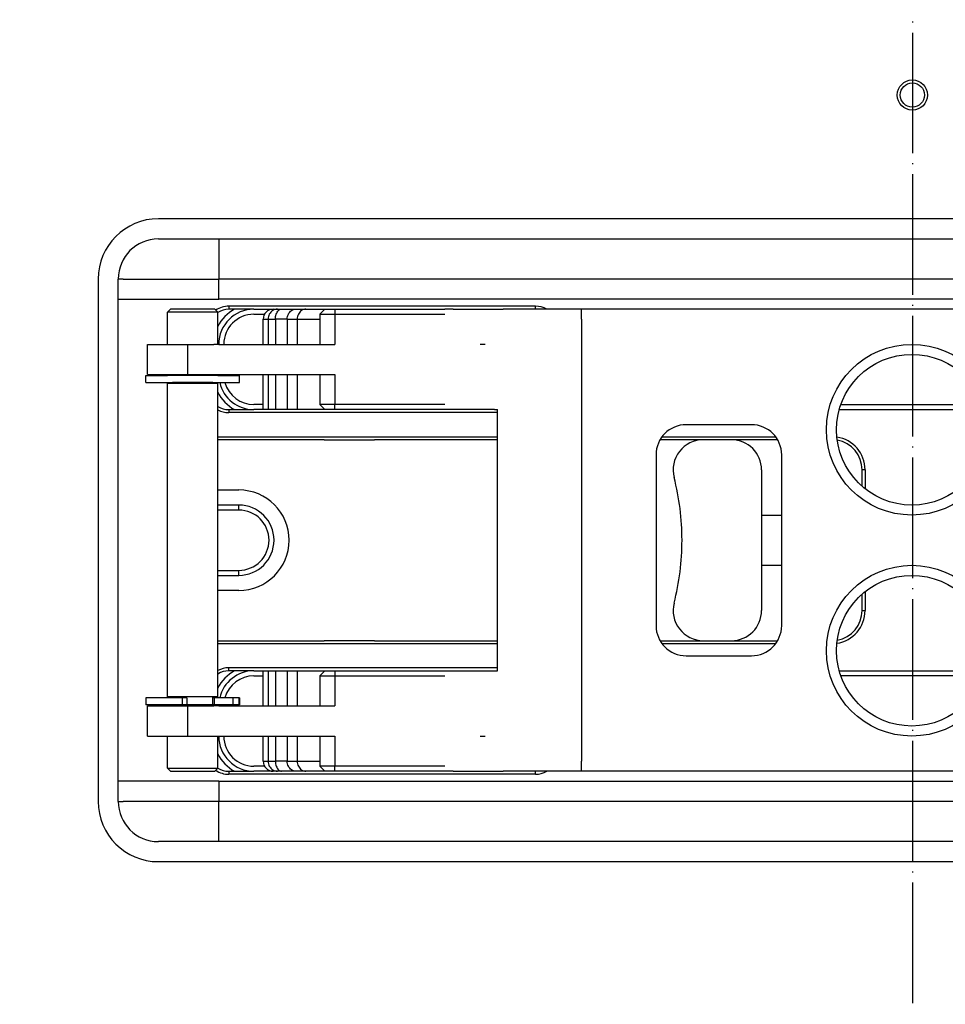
# Model space of a CAD drawing. Extents: x -1809 to 6113, y -4129 to 1471.
# Tile 41 of 197: x -89 to 3, y -1765 to -1667. Entities that reach past the tile are written whole.
import ezdxf

# ---------------------------------------------------------------- set-up
doc = ezdxf.new("R2010")
doc.units = 0
doc.linetypes.add('DASHED', pattern=[15, 7, -8])
doc.linetypes.add('DOT_CENTER', pattern=[14, 12, -1, 0, -1])
doc.layers.get('0').update_dxf_attribs({"linetype": 'CONTINUOUS'})
doc.layers.add('1', color=7, linetype='CONTINUOUS')

# ---------------------------------------------------------------- blocks, each defined once
blk = doc.blocks.new('HEADPLATE_TSK', base_point=(-401.365, -2807.758))
at = {"layer": '1', "color": 1, "linetype": 'DOT_CENTER'}
blk.add_line((0, -1583.754), (0, -2060.004), dxfattribs=at)
at = {"layer": '1', "color": 7, "linetype": 'DASHED'}
blk.add_arc((-30, -1796.879), 203, 90, 143.40533, dxfattribs=at)
blk = doc.blocks.new('DOWEL_PIN_5X22DIN6325__677', base_point=(-53.5, -1708.879))
at = {"color": 1, "linetype": 'CONTINUOUS'}
blk.add_line((-58.5, -1708.879), (-53.5, -1708.879), dxfattribs=at)
blk = doc.blocks.new('NEEDLE_BEARING_0509_2__678', base_point=(-52.5, -1696.379))
at = {"color": 1, "linetype": 'CONTINUOUS'}
for p, q in [((-58.955, -1696.379), (-57.455, -1696.379)), ((-57.455, -1696.379), (-52.5, -1696.379)), ((-57.455, -1705.379), (-58.955, -1705.379)), ((-52.5, -1705.379), (-57.455, -1705.379))]:
    blk.add_line(p, q, dxfattribs=at)
blk = doc.blocks.new('DOWEL_PIN_5X22DIN6325__679', base_point=(-53.5, -1728.879))
at = {"color": 1, "linetype": 'CONTINUOUS'}
blk.add_line((-53.5, -1728.879), (-58.5, -1728.879), dxfattribs=at)
blk = doc.blocks.new('NEEDLE_BEARING_0509_4__683', base_point=(-52.5, -1732.379))
at = {"color": 1, "linetype": 'CONTINUOUS'}
for p, q in [((-58.955, -1732.379), (-57.455, -1732.379)), ((-57.455, -1732.379), (-52.5, -1732.379)), ((-57.455, -1741.379), (-58.955, -1741.379)), ((-52.5, -1741.379), (-57.455, -1741.379))]:
    blk.add_line(p, q, dxfattribs=at)
blk = doc.blocks.new('BEARING_PARTS__685', base_point=(59.5, -1696.379))
for name, p in [('NEEDLE_BEARING_0509_2__678', (-52.5, -1696.379)), ('DOWEL_PIN_5X22DIN6325__677', (-53.5, -1708.879)), ('DOWEL_PIN_5X22DIN6325__679', (-53.5, -1728.879)), ('NEEDLE_BEARING_0509_4__683', (-52.5, -1732.379))]:
    blk.add_blockref(name, p)
blk = doc.blocks.new('PLATE_E7018-27702__686', base_point=(79, -1688.879))
at = {"color": 1, "linetype": 'CONTINUOUS'}
for p, q in [((-75, -1688.879), (-69, -1688.879)), ((-69, -1688.879), (-58.5, -1688.879)), ((-58.5, -1688.879), (-56.5, -1688.879)), ((-56.5, -1688.879), (-56, -1688.879)), ((-56, -1688.879), (-55.5, -1688.879)), ((-55.5, -1688.879), (-53.5, -1688.879)), ((-53.5, -1688.879), (-27, -1688.879)), ((-27, -1688.879), (-25, -1688.879)), ((-25, -1688.879), (-24, -1688.879)), ((-24, -1688.879), (-22, -1688.879)), ((-22, -1688.879), (22, -1688.879)), ((-79, -1694.879), (-79, -1692.879)), ((-78.5, -1692.879), (-79, -1692.879)), ((-79, -1742.879), (-79, -1694.879)), ((-65.5, -1695.879), (-63.577, -1695.879)), ((-65.5, -1696.379), (-64.443, -1696.379)), ((-63.577, -1695.879), (-63.164, -1695.879)), ((-63.164, -1695.879), (-62.757, -1695.879)), ((-62.757, -1695.879), (-61.326, -1695.879)), ((-61.326, -1695.879), (-60.326, -1695.879)), ((-60.326, -1695.879), (-58.455, -1695.879)), ((-58.955, -1696.379), (-57.455, -1696.379)), ((-58.455, -1695.879), (-57.455, -1695.879)), ((-57.455, -1695.879), (-53.496, -1695.879)), ((-57.455, -1696.379), (-52.5, -1696.379)), ((-53.496, -1695.879), (-52.5, -1695.879)), ((-52.5, -1695.879), (-46.588, -1695.879)), ((-52.5, -1696.379), (-49.588, -1696.379)), ((-49.588, -1696.379), (-46.588, -1696.379)), ((-46.588, -1695.879), (-46.5, -1695.879)), ((-46.588, -1696.379), (-46.5, -1696.379)), ((-69, -1699.379), (-69.5, -1699.379)), ((-42.5, -1699.379), (-43, -1699.379)), ((-69.5, -1702.379), (-69, -1702.379)), ((-64.577, -1705.379), (-65.5, -1705.379)), ((-57.455, -1705.379), (-58.955, -1705.379)), ((-52.5, -1705.379), (-57.455, -1705.379)), ((-49.588, -1705.379), (-52.5, -1705.379)), ((-46.588, -1705.379), (-49.588, -1705.379)), ((-46.5, -1705.379), (-46.588, -1705.379)), ((-64.577, -1705.879), (-65.5, -1705.879)), ((-64.092, -1705.879), (-64.577, -1705.879)), ((-63.362, -1705.879), (-64.092, -1705.879)), ((-62.192, -1705.879), (-63.362, -1705.879)), ((-61.192, -1705.879), (-62.192, -1705.879)), ((-58.455, -1705.879), (-61.192, -1705.879)), ((-57.455, -1705.879), (-58.455, -1705.879)), ((-52.996, -1705.879), (-57.455, -1705.879)), ((-52, -1705.879), (-52.996, -1705.879)), ((-46.588, -1705.879), (-52, -1705.879)), ((-46.536, -1705.879), (-46.588, -1705.879)), ((-46.5, -1705.879), (-46.536, -1705.879)), ((-65.5, -1731.879), (-64.577, -1731.879)), ((-64.577, -1731.879), (-64.092, -1731.879)), ((-64.092, -1731.879), (-63.362, -1731.879)), ((-63.362, -1731.879), (-62.192, -1731.879)), ((-62.192, -1731.879), (-61.192, -1731.879)), ((-61.192, -1731.879), (-58.455, -1731.879)), ((-58.455, -1731.879), (-57.455, -1731.879)), ((-57.455, -1731.879), (-52.996, -1731.879)), ((-52.996, -1731.879), (-52, -1731.879)), ((-52, -1731.879), (-46.588, -1731.879)), ((-46.588, -1731.879), (-46.536, -1731.879)), ((-46.536, -1731.879), (-46.5, -1731.879)), ((-65.5, -1732.379), (-64.577, -1732.379)), ((-58.955, -1732.379), (-57.455, -1732.379)), ((-57.455, -1732.379), (-52.5, -1732.379)), ((-52.5, -1732.379), (-49.588, -1732.379)), ((-49.588, -1732.379), (-46.588, -1732.379)), ((-46.588, -1732.379), (-46.5, -1732.379)), ((-69, -1735.379), (-69.5, -1735.379)), ((-69.5, -1738.379), (-69, -1738.379)), ((-43, -1738.379), (-42.5, -1738.379)), ((-64.443, -1741.379), (-65.5, -1741.379)), ((-57.455, -1741.379), (-58.955, -1741.379)), ((-52.5, -1741.379), (-57.455, -1741.379)), ((-49.588, -1741.379), (-52.5, -1741.379)), ((-46.588, -1741.379), (-49.588, -1741.379)), ((-46.5, -1741.379), (-46.588, -1741.379)), ((-63.577, -1741.879), (-65.5, -1741.879)), ((-63.164, -1741.879), (-63.577, -1741.879)), ((-62.757, -1741.879), (-63.164, -1741.879)), ((-61.326, -1741.879), (-62.757, -1741.879)), ((-60.326, -1741.879), (-61.326, -1741.879)), ((-58.455, -1741.879), (-60.326, -1741.879)), ((-57.455, -1741.879), (-58.455, -1741.879)), ((-53.496, -1741.879), (-57.455, -1741.879)), ((-52.5, -1741.879), (-53.496, -1741.879)), ((-46.588, -1741.879), (-52.5, -1741.879)), ((-46.5, -1741.879), (-46.588, -1741.879)), ((-79, -1744.879), (-79, -1742.879)), ((-79, -1744.879), (-78.5, -1744.879)), ((-69, -1748.879), (-75, -1748.879)), ((-58.5, -1748.879), (-69, -1748.879)), ((-56.5, -1748.879), (-58.5, -1748.879)), ((-56, -1748.879), (-56.5, -1748.879)), ((-55.5, -1748.879), (-56, -1748.879)), ((-53.5, -1748.879), (-55.5, -1748.879)), ((-27, -1748.879), (-53.5, -1748.879)), ((-25, -1748.879), (-27, -1748.879)), ((-24, -1748.879), (-25, -1748.879)), ((-22, -1748.879), (-24, -1748.879)), ((22, -1748.879), (-22, -1748.879))]:
    blk.add_line(p, q, dxfattribs=at)
for centre, radius, start, end in [((-75, -1692.879), 4, 90, 180), ((-65.5, -1699.379), 4, 118.95502, 153.78131), ((-65.5, -1699.379), 3.5, 90, 180), ((-65.5, -1699.379), 3, 90, 180), ((-65.5, -1702.379), 3.5, 180, -178.36275), ((-65.5, -1702.379), 3, 180, -178.08979), ((-65.5, -1702.379), 4, -168.46304, -166.99712), ((-65.5, -1702.379), 3.5, -166.78702, -90), ((-65.5, -1702.379), 3, -164.53399, -90), ((-65.5, -1702.379), 4, -153.78131, -118.95502), ((-65.5, -1735.379), 4, 118.95502, 153.78131), ((-65.5, -1735.379), 3.5, 90, 166.78702), ((-65.5, -1735.379), 3, 90, 164.53399), ((-65.5, -1735.379), 4, 166.99712, 168.46304), ((-65.5, -1735.379), 3.5, 178.36275, 180), ((-65.5, -1735.379), 3, 178.08979, 180), ((-65.5, -1738.379), 3.5, 180, -90), ((-65.5, -1738.379), 3, 180, -90), ((-65.5, -1738.379), 4, -153.78131, -118.95502), ((-75, -1744.879), 4, 180, -90)]:
    blk.add_arc(centre, radius, start, end, dxfattribs=at)
blk = doc.blocks.new('PLATE_ASSY_E7018-67702_687', base_point=(79, -1688.879))
for name, p in [('PLATE_E7018-27702__686', (79, -1688.879)), ('BEARING_PARTS__685', (59.5, -1696.379))]:
    blk.add_blockref(name, p)
blk = doc.blocks.new('DOWEL_PIN_5X50_DIN6325_688', base_point=(15, -1716.379))
at = {"color": 1, "linetype": 'CONTINUOUS'}
for p, q in [((-15, -1716.379), (-13, -1716.379)), ((12.909, -1716.379), (15, -1716.379)), ((-15, -1721.379), (-13, -1721.379)), ((12.909, -1721.379), (15, -1721.379))]:
    blk.add_line(p, q, dxfattribs=at)
blk = doc.blocks.new('LATCH_E7018-21201_2__689', base_point=(-15, -1708.879))
at = {"color": 1, "linetype": 'CONTINUOUS'}
for p, q in [((-65.905, -1708.879), (-69.088, -1708.879)), ((-58.5, -1708.879), (-65.905, -1708.879)), ((-58.5, -1708.879), (-53.5, -1708.879)), ((-41.259, -1708.879), (-53.5, -1708.879)), ((-24, -1708.879), (-25.098, -1708.879)), ((-20.802, -1708.879), (-24, -1708.879)), ((-18, -1708.879), (-20.802, -1708.879)), ((-15, -1711.879), (-15, -1725.879)), ((-69.088, -1713.879), (-67, -1713.879)), ((-67, -1715.379), (-69.088, -1715.379)), ((-67, -1715.879), (-69.088, -1715.879)), ((-67, -1715.879), (-67, -1715.379)), ((-69.088, -1721.879), (-67, -1721.879)), ((-67, -1722.379), (-67, -1721.879)), ((-69.088, -1722.379), (-67, -1722.379)), ((-67, -1723.879), (-69.088, -1723.879)), ((-69.088, -1728.879), (-66.005, -1728.879)), ((-66.005, -1728.879), (-58.5, -1728.879)), ((-53.5, -1728.879), (-58.5, -1728.879)), ((-53.5, -1728.879), (-41.259, -1728.879)), ((-25.098, -1728.879), (-24.5, -1728.879)), ((-24.5, -1728.879), (-20.802, -1728.879)), ((-20.802, -1728.879), (-18, -1728.879))]:
    blk.add_line(p, q, dxfattribs=at)
for centre, radius, start, end in [((-20.802, -1711.879), 3, 90, -165.52249), ((-18, -1711.879), 3, 0, 90), ((-47.913, -1718.879), 25, 0, 14.47751), ((-67, -1718.879), 5, -90, 90), ((-67, -1718.879), 3.5, -90, 90), ((-67, -1718.879), 3, -90, 90), ((-47.913, -1718.879), 25, -14.47751, 0), ((-20.802, -1725.879), 3, 165.52249, -90), ((-18, -1725.879), 3, -90, 0)]:
    blk.add_arc(centre, radius, start, end, dxfattribs=at)
blk = doc.blocks.new('LOCK_ASSY__691', base_point=(73, -1708.879))
for name, p in [('LATCH_E7018-21201_2__689', (-15, -1708.879)), ('DOWEL_PIN_5X50_DIN6325_688', (15, -1716.379))]:
    blk.add_blockref(name, p)
blk = doc.blocks.new('LEVER_E7018-25001__692', base_point=(44.241, -1695.879))
at = {"color": 1, "linetype": 'CONTINUOUS'}
for p, q in [((-63.577, -1695.879), (-63.164, -1695.879)), ((-63.164, -1695.879), (-62.757, -1695.879)), ((-62.757, -1695.879), (-61.326, -1695.879)), ((-61.326, -1695.879), (-60.326, -1695.879)), ((-60.326, -1695.879), (-58.455, -1695.879)), ((-58.455, -1695.879), (-57.455, -1695.879)), ((-57.455, -1695.879), (-53.496, -1695.879)), ((-53.496, -1695.879), (-52.5, -1695.879)), ((-52.5, -1695.879), (-46.588, -1695.879)), ((-46.588, -1695.879), (-46.5, -1695.879)), ((-45.67, -1695.879), (-46.5, -1695.879)), ((-45.67, -1695.879), (-40.7, -1695.879)), ((-37.5, -1695.879), (-40.7, -1695.879)), ((-32.906, -1695.879), (-37.5, -1695.879)), ((15.412, -1695.879), (-32.906, -1695.879)), ((-32.906, -1696.879), (-32.906, -1695.879)), ((26.278, -1695.879), (15.412, -1695.879)), ((27.278, -1695.879), (26.278, -1695.879)), ((32.241, -1695.879), (27.278, -1695.879)), ((-64.577, -1699.379), (-64.577, -1696.879)), ((-64.577, -1696.879), (-64.092, -1696.879)), ((-64.092, -1696.879), (-63.362, -1696.879)), ((-64.092, -1696.879), (-64.092, -1699.379)), ((-62.192, -1696.879), (-63.362, -1696.879)), ((-63.362, -1696.879), (-63.362, -1699.379)), ((-62.192, -1696.879), (-61.192, -1696.879)), ((-62.192, -1696.879), (-62.192, -1699.379)), ((-61.192, -1696.879), (-58.955, -1696.879)), ((-61.192, -1696.879), (-61.192, -1699.379)), ((-32.906, -1696.879), (-32.906, -1740.879)), ((-64.577, -1705.879), (-64.577, -1702.379)), ((-64.092, -1702.379), (-64.092, -1705.879)), ((-63.362, -1702.379), (-63.362, -1705.879)), ((-62.192, -1702.379), (-62.192, -1705.879)), ((-61.192, -1702.379), (-61.192, -1705.879)), ((-64.092, -1705.879), (-64.577, -1705.879)), ((-63.362, -1705.879), (-64.092, -1705.879)), ((-62.192, -1705.879), (-63.362, -1705.879)), ((-61.192, -1705.879), (-62.192, -1705.879)), ((-58.455, -1705.879), (-61.192, -1705.879)), ((-57.455, -1705.879), (-58.455, -1705.879)), ((-52.996, -1705.879), (-57.455, -1705.879)), ((-52, -1705.879), (-52.996, -1705.879)), ((-46.588, -1705.879), (-52, -1705.879)), ((-46.536, -1705.879), (-46.588, -1705.879)), ((-46.5, -1705.879), (-46.536, -1705.879)), ((-41.566, -1705.879), (-46.5, -1705.879)), ((-41.566, -1705.879), (-41.259, -1705.879)), ((-41.259, -1731.879), (-41.259, -1705.879)), ((-16, -1707.379), (-22.5, -1707.379)), ((22.409, -1707.379), (15.909, -1707.379)), ((44.241, -1729.879), (44.241, -1707.879)), ((-25.5, -1710.379), (-25.5, -1727.379)), ((-13, -1727.379), (-13, -1710.379)), ((12.909, -1727.379), (12.909, -1710.379)), ((25.409, -1727.379), (25.409, -1710.379)), ((-22.5, -1730.379), (-16, -1730.379)), ((15.909, -1730.379), (22.409, -1730.379)), ((-64.577, -1735.379), (-64.577, -1731.879)), ((-64.577, -1731.879), (-64.092, -1731.879)), ((-64.092, -1731.879), (-64.092, -1735.379)), ((-64.092, -1731.879), (-63.362, -1731.879)), ((-63.362, -1731.879), (-63.362, -1735.379)), ((-63.362, -1731.879), (-62.192, -1731.879)), ((-62.192, -1731.879), (-62.192, -1735.379)), ((-62.192, -1731.879), (-61.192, -1731.879)), ((-61.192, -1731.879), (-61.192, -1735.379)), ((-61.192, -1731.879), (-58.455, -1731.879)), ((-58.455, -1731.879), (-57.455, -1731.879)), ((-57.455, -1731.879), (-52.996, -1731.879)), ((-52.996, -1731.879), (-52, -1731.879)), ((-52, -1731.879), (-46.588, -1731.879)), ((-46.588, -1731.879), (-46.536, -1731.879)), ((-46.536, -1731.879), (-46.5, -1731.879)), ((-46.5, -1731.879), (-41.566, -1731.879)), ((-41.566, -1731.879), (-41.259, -1731.879)), ((-64.577, -1740.879), (-64.577, -1738.379)), ((-64.092, -1738.379), (-64.092, -1740.879)), ((-63.362, -1738.379), (-63.362, -1740.879)), ((-62.192, -1738.379), (-62.192, -1740.879)), ((-61.192, -1738.379), (-61.192, -1740.879)), ((-64.577, -1740.879), (-64.092, -1740.879)), ((-64.092, -1740.879), (-63.362, -1740.879)), ((-62.192, -1740.879), (-63.362, -1740.879)), ((-62.192, -1740.879), (-61.192, -1740.879)), ((-61.192, -1740.879), (-58.955, -1740.879)), ((-32.906, -1741.879), (-32.906, -1740.879)), ((-63.164, -1741.879), (-63.577, -1741.879)), ((-62.757, -1741.879), (-63.164, -1741.879)), ((-61.326, -1741.879), (-62.757, -1741.879)), ((-60.326, -1741.879), (-61.326, -1741.879)), ((-58.455, -1741.879), (-60.326, -1741.879)), ((-57.455, -1741.879), (-58.455, -1741.879)), ((-53.496, -1741.879), (-57.455, -1741.879)), ((-52.5, -1741.879), (-53.496, -1741.879)), ((-46.588, -1741.879), (-52.5, -1741.879)), ((-46.5, -1741.879), (-46.588, -1741.879)), ((-45.67, -1741.879), (-46.5, -1741.879)), ((-45.67, -1741.879), (-40.7, -1741.879)), ((-37.5, -1741.879), (-40.7, -1741.879)), ((-32.906, -1741.879), (-37.5, -1741.879)), ((15.412, -1741.879), (-32.906, -1741.879)), ((26.278, -1741.879), (15.412, -1741.879)), ((27.278, -1741.879), (26.278, -1741.879)), ((32.241, -1741.879), (27.278, -1741.879))]:
    blk.add_line(p, q, dxfattribs=at)
for centre, radius in [((-0.045, -1707.879), 8.5), ((-0.045, -1707.879), 7.5), ((-0.045, -1729.879), 8.5), ((-0.045, -1729.879), 7.5)]:
    blk.add_circle(centre, radius, dxfattribs=at)
for centre, radius, start, end in [((-63.577, -1696.879), 1, 90, 180), ((32.241, -1707.879), 12, 0, 90), ((-22.5, -1710.379), 3, 90, 180), ((-16, -1710.379), 3, 0, 90), ((15.909, -1710.379), 3, 90, 180), ((22.409, -1710.379), 3, 0, 90), ((-22.5, -1727.379), 3, 180, -90), ((-16, -1727.379), 3, -90, 0), ((15.909, -1727.379), 3, 180, -90), ((22.409, -1727.379), 3, -90, 0), ((32.241, -1729.879), 12, -90, 0), ((-63.577, -1740.879), 1, 180, -90)]:
    blk.add_arc(centre, radius, start, end, dxfattribs=at)
for points in [[(-63.164, -1695.879), (-63.327, -1695.879), (-63.487, -1695.925), (-63.769, -1696.101), (-63.886, -1696.227), (-64.049, -1696.531), (-64.092, -1696.703), (-64.092, -1696.879)], [(-63.362, -1696.879), (-63.362, -1696.703), (-63.334, -1696.531), (-63.228, -1696.227), (-63.152, -1696.101), (-62.967, -1695.925), (-62.863, -1695.879), (-62.757, -1695.879)], [(-62.192, -1696.879), (-62.192, -1696.703), (-62.152, -1696.531), (-62, -1696.227), (-61.891, -1696.101), (-61.627, -1695.925), (-61.478, -1695.879), (-61.326, -1695.879)], [(-60.326, -1695.879), (-60.478, -1695.879), (-60.627, -1695.925), (-60.891, -1696.101), (-61, -1696.227), (-61.152, -1696.531), (-61.192, -1696.703), (-61.192, -1696.879)], [(-64.092, -1740.879), (-64.092, -1741.054), (-64.049, -1741.227), (-63.886, -1741.531), (-63.769, -1741.657), (-63.487, -1741.833), (-63.327, -1741.879), (-63.164, -1741.879)], [(-63.362, -1740.879), (-63.362, -1741.054), (-63.334, -1741.227), (-63.228, -1741.531), (-63.152, -1741.657), (-62.967, -1741.833), (-62.863, -1741.879), (-62.757, -1741.879)], [(-61.326, -1741.879), (-61.478, -1741.879), (-61.627, -1741.833), (-61.891, -1741.657), (-62, -1741.531), (-62.152, -1741.227), (-62.192, -1741.054), (-62.192, -1740.879)], [(-61.192, -1740.879), (-61.192, -1741.054), (-61.152, -1741.227), (-61, -1741.531), (-60.891, -1741.657), (-60.627, -1741.833), (-60.478, -1741.879), (-60.326, -1741.879)]]:
    blk.add_open_spline(points, degree=3, knots=[0, 0, 0, 0, 1, 1, 2, 2, 3, 3, 3, 3], dxfattribs=at)
blk = doc.blocks.new('PIN_E7018-23702_2__693', base_point=(-69.088, -1695.879))
at = {"color": 1, "linetype": 'CONTINUOUS'}
for p, q in [((-73.788, -1695.879), (-74.088, -1696.179)), ((-74.088, -1699.379), (-74.088, -1696.179)), ((-69.088, -1696.179), (-74.088, -1696.179)), ((-69.388, -1695.879), (-73.788, -1695.879)), ((-69.388, -1695.879), (-69.088, -1696.179)), ((-69.088, -1699.379), (-69.088, -1696.179)), ((-74.088, -1702.479), (-74.088, -1702.379)), ((-74.031, -1702.479), (-74.088, -1702.479)), ((-73.846, -1702.479), (-74.031, -1702.479)), ((-73.748, -1702.479), (-73.846, -1702.479)), ((-73.588, -1702.479), (-73.748, -1702.479)), ((-73.563, -1702.479), (-73.588, -1702.479)), ((-73.281, -1702.479), (-73.563, -1702.479)), ((-73.243, -1702.479), (-73.281, -1702.479)), ((-69.934, -1702.479), (-73.243, -1702.479)), ((-69.896, -1702.479), (-69.934, -1702.479)), ((-69.614, -1702.479), (-69.896, -1702.479)), ((-69.588, -1702.479), (-69.614, -1702.479)), ((-69.429, -1702.479), (-69.588, -1702.479)), ((-69.331, -1702.479), (-69.429, -1702.479)), ((-69.146, -1702.479), (-69.331, -1702.479)), ((-69.088, -1702.479), (-69.146, -1702.479)), ((-69.088, -1702.479), (-69.088, -1702.379)), ((-73.588, -1703.279), (-74.088, -1703.279)), ((-74.088, -1734.479), (-74.088, -1703.279)), ((-73.588, -1703.279), (-73.588, -1703.179)), ((-69.588, -1703.279), (-73.588, -1703.279)), ((-69.588, -1703.279), (-69.588, -1703.179)), ((-69.088, -1703.279), (-69.588, -1703.279)), ((-69.088, -1734.479), (-69.088, -1703.279)), ((-73.588, -1734.479), (-74.088, -1734.479)), ((-69.588, -1734.479), (-73.588, -1734.479)), ((-73.588, -1734.579), (-73.588, -1734.479)), ((-69.588, -1735.279), (-69.588, -1734.479)), ((-69.088, -1734.479), (-69.588, -1734.479)), ((-74.088, -1735.379), (-74.088, -1735.279)), ((-73.588, -1735.279), (-74.088, -1735.279)), ((-73.569, -1735.279), (-73.588, -1735.279)), ((-73.266, -1735.279), (-73.569, -1735.279)), ((-73.003, -1735.279), (-73.266, -1735.279)), ((-72.745, -1735.279), (-73.003, -1735.279)), ((-72.654, -1735.279), (-72.745, -1735.279)), ((-72.618, -1735.279), (-72.654, -1735.279)), ((-72.513, -1735.279), (-72.618, -1735.279)), ((-72.496, -1735.279), (-72.513, -1735.279)), ((-72.335, -1735.279), (-72.496, -1735.279)), ((-72.162, -1735.279), (-72.335, -1735.279)), ((-70.161, -1735.279), (-72.162, -1735.279)), ((-70.097, -1735.279), (-70.161, -1735.279)), ((-70.07, -1735.279), (-70.097, -1735.279)), ((-69.966, -1735.279), (-70.07, -1735.279)), ((-69.589, -1735.279), (-69.966, -1735.279)), ((-69.588, -1735.279), (-69.589, -1735.279)), ((-69.452, -1735.279), (-69.588, -1735.279)), ((-69.088, -1735.279), (-69.452, -1735.279)), ((-69.088, -1735.379), (-69.088, -1735.279)), ((-74.088, -1741.579), (-74.088, -1738.379)), ((-69.088, -1741.579), (-69.088, -1738.379)), ((-74.088, -1741.579), (-69.088, -1741.579)), ((-73.788, -1741.879), (-74.088, -1741.579)), ((-69.388, -1741.879), (-69.088, -1741.579)), ((-73.788, -1741.879), (-69.388, -1741.879))]:
    blk.add_line(p, q, dxfattribs=at)
blk = doc.blocks.new('RETAIN_RING_DIN6799-4__698', base_point=(-66.938, -1702.479))
at = {"color": 1, "linetype": 'CONTINUOUS'}
for p, q in [((-76.238, -1702.479), (-74.088, -1702.479)), ((-76.238, -1703.179), (-76.238, -1702.479)), ((-74.031, -1702.479), (-74.088, -1702.479)), ((-73.846, -1702.479), (-74.031, -1702.479)), ((-73.748, -1702.479), (-73.846, -1702.479)), ((-73.588, -1702.479), (-73.748, -1702.479)), ((-73.563, -1702.479), (-73.588, -1702.479)), ((-73.281, -1702.479), (-73.563, -1702.479)), ((-73.243, -1702.479), (-73.281, -1702.479)), ((-69.934, -1702.479), (-73.243, -1702.479)), ((-69.896, -1702.479), (-69.934, -1702.479)), ((-69.614, -1702.479), (-69.896, -1702.479)), ((-69.588, -1702.479), (-69.614, -1702.479)), ((-69.429, -1702.479), (-69.588, -1702.479)), ((-69.331, -1702.479), (-69.429, -1702.479)), ((-69.146, -1702.479), (-69.331, -1702.479)), ((-69.088, -1702.479), (-69.146, -1702.479)), ((-69.088, -1702.479), (-66.938, -1702.479)), ((-66.938, -1703.179), (-66.938, -1702.479)), ((-76.238, -1703.179), (-73.588, -1703.179)), ((-69.588, -1703.179), (-73.588, -1703.179)), ((-69.588, -1703.179), (-66.938, -1703.179))]:
    blk.add_line(p, q, dxfattribs=at)
blk = doc.blocks.new('RETAIN_RING_DIN6799-4__699', base_point=(-66.938, -1734.579))
at = {"color": 1, "linetype": 'CONTINUOUS'}
for p, q in [((-76.238, -1734.579), (-76.238, -1735.279)), ((-73.588, -1734.579), (-76.238, -1734.579)), ((-72.654, -1734.579), (-73.588, -1734.579)), ((-72.162, -1734.579), (-72.654, -1734.579)), ((-72.654, -1734.579), (-72.654, -1735.279)), ((-72.162, -1734.579), (-72.162, -1735.279)), ((-69.452, -1734.579), (-69.588, -1734.579)), ((-69.452, -1734.579), (-69.452, -1735.279)), ((-67.589, -1734.579), (-69.452, -1734.579)), ((-67.015, -1734.579), (-67.589, -1734.579)), ((-67.589, -1734.579), (-67.589, -1735.279)), ((-66.938, -1734.579), (-67.015, -1734.579)), ((-67.015, -1734.579), (-67.015, -1735.279)), ((-66.938, -1734.579), (-66.938, -1735.279)), ((-74.088, -1735.279), (-76.238, -1735.279)), ((-73.588, -1735.279), (-74.088, -1735.279)), ((-73.569, -1735.279), (-73.588, -1735.279)), ((-73.266, -1735.279), (-73.569, -1735.279)), ((-73.003, -1735.279), (-73.266, -1735.279)), ((-72.745, -1735.279), (-73.003, -1735.279)), ((-72.654, -1735.279), (-72.745, -1735.279)), ((-72.618, -1735.279), (-72.654, -1735.279)), ((-72.513, -1735.279), (-72.618, -1735.279)), ((-72.496, -1735.279), (-72.513, -1735.279)), ((-72.335, -1735.279), (-72.496, -1735.279)), ((-72.162, -1735.279), (-72.335, -1735.279)), ((-70.161, -1735.279), (-72.162, -1735.279)), ((-70.097, -1735.279), (-70.161, -1735.279)), ((-70.07, -1735.279), (-70.097, -1735.279)), ((-69.966, -1735.279), (-70.07, -1735.279)), ((-69.589, -1735.279), (-69.966, -1735.279)), ((-69.588, -1735.279), (-69.589, -1735.279)), ((-69.452, -1735.279), (-69.588, -1735.279)), ((-69.088, -1735.279), (-69.452, -1735.279)), ((-67.589, -1735.279), (-69.088, -1735.279)), ((-67.015, -1735.279), (-67.589, -1735.279)), ((-66.938, -1735.279), (-67.015, -1735.279))]:
    blk.add_line(p, q, dxfattribs=at)
blk = doc.blocks.new('RAIL_E7018-23701_1__700', base_point=(44.912, -1695.879))
at = {"color": 1, "linetype": 'CONTINUOUS'}
for p, q in [((-58.455, -1695.879), (-58.955, -1696.379)), ((-58.955, -1696.379), (-58.955, -1699.379)), ((-58.955, -1696.379), (-57.455, -1696.379)), ((-58.455, -1695.879), (-57.455, -1695.879)), ((-57.455, -1695.879), (-57.455, -1696.379)), ((-57.455, -1695.879), (-53.496, -1695.879)), ((-57.455, -1696.379), (-57.455, -1699.379)), ((-57.455, -1696.379), (-52.5, -1696.379)), ((-53.496, -1695.879), (-52.5, -1695.879)), ((-52.5, -1695.879), (-46.588, -1695.879)), ((-52.5, -1696.379), (-49.588, -1696.379)), ((-49.588, -1696.379), (-46.588, -1696.379)), ((-46.588, -1695.879), (-46.5, -1695.879)), ((-46.588, -1696.379), (-46.5, -1696.379)), ((-45.67, -1695.879), (-46.5, -1695.879)), ((-45.67, -1695.879), (-40.7, -1695.879)), ((-37.5, -1695.879), (-40.7, -1695.879)), ((-32.906, -1695.879), (-37.5, -1695.879)), ((15.412, -1695.879), (-32.906, -1695.879)), ((26.278, -1695.879), (15.412, -1695.879)), ((27.278, -1695.879), (26.278, -1695.879)), ((-76.088, -1699.379), (-72.088, -1699.379)), ((-76.088, -1702.379), (-76.088, -1699.379)), ((-72.088, -1702.379), (-72.088, -1699.379)), ((-72.088, -1699.379), (-69.5, -1699.379)), ((-69, -1699.379), (-69.5, -1699.379)), ((-69, -1699.379), (-68.5, -1699.379)), ((-68.5, -1699.379), (-58.955, -1699.379)), ((-58.955, -1699.379), (-57.455, -1699.379)), ((40.712, -1699.379), (40.912, -1699.379)), ((40.912, -1699.583), (40.912, -1699.379)), ((40.912, -1699.379), (42.5, -1699.379)), ((43, -1699.379), (42.5, -1699.379)), ((43, -1699.379), (43.5, -1699.379)), ((43.5, -1699.379), (44.912, -1699.379)), ((44.912, -1702.379), (44.912, -1699.379)), ((-76.088, -1702.379), (-72.088, -1702.379)), ((-72.088, -1702.379), (-69.5, -1702.379)), ((-69.5, -1702.379), (-69, -1702.379)), ((-69, -1702.379), (-68.5, -1702.379)), ((-68.5, -1702.379), (-58.955, -1702.379)), ((-58.955, -1702.379), (-58.955, -1705.379)), ((-58.955, -1702.379), (-57.455, -1702.379)), ((-57.455, -1702.379), (-57.455, -1705.379)), ((42.907, -1702.379), (43, -1702.379)), ((43, -1702.379), (43.5, -1702.379)), ((43.5, -1702.379), (44.912, -1702.379)), ((-58.455, -1705.879), (-58.955, -1705.379)), ((-57.455, -1705.379), (-58.955, -1705.379)), ((-57.455, -1705.879), (-57.455, -1705.379)), ((-52.5, -1705.379), (-57.455, -1705.379)), ((-49.588, -1705.379), (-52.5, -1705.379)), ((-46.588, -1705.379), (-49.588, -1705.379)), ((-46.5, -1705.379), (-46.588, -1705.379)), ((-7.116, -1705.379), (7.026, -1705.379)), ((-57.455, -1705.879), (-58.455, -1705.879)), ((-52.996, -1705.879), (-57.455, -1705.879)), ((-52, -1705.879), (-52.996, -1705.879)), ((-46.588, -1705.879), (-52, -1705.879)), ((-46.536, -1705.879), (-46.588, -1705.879)), ((-46.5, -1705.879), (-46.536, -1705.879)), ((-41.566, -1705.879), (-46.5, -1705.879)), ((-41.566, -1705.879), (-41.259, -1705.879)), ((-7.274, -1705.879), (7.183, -1705.879))]:
    blk.add_line(p, q, dxfattribs=at)
blk = doc.blocks.new('RAIL_E7018-23701_2__701', base_point=(44.912, -1731.879))
at = {"color": 1, "linetype": 'CONTINUOUS'}
for p, q in [((-58.455, -1731.879), (-58.955, -1732.379)), ((-58.455, -1731.879), (-57.455, -1731.879)), ((-57.455, -1731.879), (-52.996, -1731.879)), ((-57.455, -1731.879), (-57.455, -1732.379)), ((-52.996, -1731.879), (-52, -1731.879)), ((-52, -1731.879), (-46.588, -1731.879)), ((-46.588, -1731.879), (-46.536, -1731.879)), ((-46.536, -1731.879), (-46.5, -1731.879)), ((-46.5, -1731.879), (-41.566, -1731.879)), ((-41.566, -1731.879), (-41.259, -1731.879)), ((-7.274, -1731.879), (7.183, -1731.879)), ((-58.955, -1732.379), (-58.955, -1735.379)), ((-58.955, -1732.379), (-57.455, -1732.379)), ((-57.455, -1732.379), (-57.455, -1735.379)), ((-57.455, -1732.379), (-52.5, -1732.379)), ((-52.5, -1732.379), (-49.588, -1732.379)), ((-49.588, -1732.379), (-46.588, -1732.379)), ((-46.588, -1732.379), (-46.5, -1732.379)), ((7.026, -1732.379), (-7.116, -1732.379)), ((-76.088, -1738.379), (-76.088, -1735.379)), ((-76.088, -1735.379), (-72.088, -1735.379)), ((-72.088, -1738.379), (-72.088, -1735.379)), ((-72.088, -1735.379), (-69.5, -1735.379)), ((-69, -1735.379), (-69.5, -1735.379)), ((-69, -1735.379), (-68.5, -1735.379)), ((-68.5, -1735.379), (-58.955, -1735.379)), ((-58.955, -1735.379), (-57.455, -1735.379)), ((43, -1735.379), (42.907, -1735.379)), ((43, -1735.379), (43.5, -1735.379)), ((43.5, -1735.379), (44.912, -1735.379)), ((44.912, -1738.379), (44.912, -1735.379)), ((-76.088, -1738.379), (-72.088, -1738.379)), ((-72.088, -1738.379), (-69.5, -1738.379)), ((-69.5, -1738.379), (-69, -1738.379)), ((-69, -1738.379), (-68.5, -1738.379)), ((-68.5, -1738.379), (-58.955, -1738.379)), ((-58.955, -1738.379), (-57.455, -1738.379)), ((-58.955, -1738.379), (-58.955, -1741.379)), ((-57.455, -1738.379), (-57.455, -1741.379)), ((40.712, -1738.379), (40.912, -1738.379)), ((40.912, -1738.379), (40.912, -1738.175)), ((40.912, -1738.379), (42.5, -1738.379)), ((42.5, -1738.379), (43, -1738.379)), ((43, -1738.379), (43.5, -1738.379)), ((43.5, -1738.379), (44.912, -1738.379)), ((-57.455, -1741.379), (-58.955, -1741.379)), ((-58.455, -1741.879), (-58.955, -1741.379)), ((-52.5, -1741.379), (-57.455, -1741.379)), ((-57.455, -1741.879), (-57.455, -1741.379)), ((-49.588, -1741.379), (-52.5, -1741.379)), ((-46.588, -1741.379), (-49.588, -1741.379)), ((-46.5, -1741.379), (-46.588, -1741.379)), ((-57.455, -1741.879), (-58.455, -1741.879)), ((-53.496, -1741.879), (-57.455, -1741.879)), ((-52.5, -1741.879), (-53.496, -1741.879)), ((-46.588, -1741.879), (-52.5, -1741.879)), ((-46.5, -1741.879), (-46.588, -1741.879)), ((-45.67, -1741.879), (-46.5, -1741.879)), ((-45.67, -1741.879), (-40.7, -1741.879)), ((-37.5, -1741.879), (-40.7, -1741.879)), ((-32.906, -1741.879), (-37.5, -1741.879)), ((15.412, -1741.879), (-32.906, -1741.879)), ((26.278, -1741.879), (15.412, -1741.879)), ((27.278, -1741.879), (26.278, -1741.879))]:
    blk.add_line(p, q, dxfattribs=at)
blk = doc.blocks.new('CLAMP_ASSY__702', base_point=(65.215, -1695.879))
for name, p in [('RAIL_E7018-23701_1__700', (44.912, -1695.879)), ('PIN_E7018-23702_2__693', (-69.088, -1695.879)), ('LEVER_E7018-25001__692', (44.241, -1695.879)), ('RETAIN_RING_DIN6799-4__698', (-66.938, -1702.479)), ('RAIL_E7018-23701_2__701', (44.912, -1731.879)), ('RETAIN_RING_DIN6799-4__699', (-66.938, -1734.579))]:
    blk.add_blockref(name, p)
blk = doc.blocks.new('PIN_E7018-23703_5__703', base_point=(-53.5, -1744.879))
at = {"color": 1, "linetype": 'CONTINUOUS'}
for p, q in [((-58, -1744.879), (-58.5, -1744.879)), ((-54, -1744.879), (-58, -1744.879)), ((-53.563, -1744.879), (-54, -1744.879)), ((-53.5, -1744.879), (-53.563, -1744.879)), ((-56.5, -1748.879), (-58.5, -1748.879)), ((-53.5, -1748.879), (-55.5, -1748.879))]:
    blk.add_line(p, q, dxfattribs=at)
blk = doc.blocks.new('PIN_E7018-23703_6__706', base_point=(-22, -1725.379))
at = {"color": 1, "linetype": 'CONTINUOUS'}
for p, q in [((-26.5, -1744.879), (-27, -1744.879)), ((-22.5, -1744.879), (-26.5, -1744.879)), ((-22.063, -1744.879), (-22.5, -1744.879)), ((-22, -1744.879), (-22.063, -1744.879)), ((-25, -1748.879), (-27, -1748.879)), ((-22, -1748.879), (-24, -1748.879))]:
    blk.add_line(p, q, dxfattribs=at)
blk = doc.blocks.new('PIN_E7018-23703_4__707', base_point=(-53.5, -1688.879))
at = {"color": 1, "linetype": 'CONTINUOUS'}
for p, q in [((-58.5, -1688.879), (-56.5, -1688.879)), ((-55.5, -1688.879), (-53.5, -1688.879)), ((-58, -1692.879), (-58.5, -1692.879)), ((-54, -1692.879), (-58, -1692.879)), ((-53.5, -1692.879), (-54, -1692.879))]:
    blk.add_line(p, q, dxfattribs=at)
blk = doc.blocks.new('PIN_E7018-23703_3__708', base_point=(-22, -1688.879))
at = {"color": 1, "linetype": 'CONTINUOUS'}
for p, q in [((-27, -1688.879), (-25, -1688.879)), ((-24, -1688.879), (-22, -1688.879)), ((-26.5, -1692.879), (-27, -1692.879)), ((-22.5, -1692.879), (-26.5, -1692.879)), ((-22, -1692.879), (-22.5, -1692.879))]:
    blk.add_line(p, q, dxfattribs=at)
blk = doc.blocks.new('LATCHPINS__711', base_point=(58.5, -1688.879))
for name, p in [('PIN_E7018-23703_4__707', (-53.5, -1688.879)), ('PIN_E7018-23703_3__708', (-22, -1688.879)), ('PIN_E7018-23703_5__703', (-53.5, -1744.879)), ('PIN_E7018-23703_6__706', (-22, -1725.379))]:
    blk.add_blockref(name, p)
blk = doc.blocks.new('Z_STAGE_PLATE__712', base_point=(79, -1688.879))
at = {"color": 1, "linetype": 'CONTINUOUS'}
for p, q in [((-75, -1688.879), (-69, -1688.879)), ((-69, -1688.879), (-58.5, -1688.879)), ((-69, -1688.879), (-69, -1692.879)), ((-58.5, -1688.879), (-56.5, -1688.879)), ((-56.5, -1688.879), (-56, -1688.879)), ((-56, -1688.879), (-55.5, -1688.879)), ((-55.5, -1688.879), (-53.5, -1688.879)), ((-53.5, -1688.879), (-27, -1688.879)), ((-27, -1688.879), (-25, -1688.879)), ((-25, -1688.879), (-24, -1688.879)), ((-24, -1688.879), (-22, -1688.879)), ((-22, -1688.879), (22, -1688.879)), ((-79, -1694.879), (-79, -1692.879)), ((-78.5, -1692.879), (-79, -1692.879)), ((-78.5, -1692.879), (-69, -1692.879)), ((-69, -1694.879), (-69, -1692.879)), ((-58.5, -1692.879), (-69, -1692.879)), ((-58, -1692.879), (-58.5, -1692.879)), ((-54, -1692.879), (-58, -1692.879)), ((-53.5, -1692.879), (-54, -1692.879)), ((-27, -1692.879), (-53.5, -1692.879)), ((-26.5, -1692.879), (-27, -1692.879)), ((-22.5, -1692.879), (-26.5, -1692.879)), ((-22, -1692.879), (-22.5, -1692.879)), ((22, -1692.879), (-22, -1692.879)), ((-79, -1742.879), (-79, -1694.879)), ((-79, -1694.879), (-69, -1694.879)), ((69, -1694.879), (-69, -1694.879)), ((-37.5, -1695.579), (-68, -1695.579)), ((-68, -1695.579), (-68, -1695.879)), ((-37.5, -1695.879), (-37.5, -1695.579)), ((-65.5, -1695.879), (-68, -1695.879)), ((-65.5, -1695.879), (-63.577, -1695.879)), ((-63.577, -1695.879), (-63.164, -1695.879)), ((-63.164, -1695.879), (-62.757, -1695.879)), ((-62.757, -1695.879), (-61.326, -1695.879)), ((-61.326, -1695.879), (-60.326, -1695.879)), ((-60.326, -1695.879), (-58.455, -1695.879)), ((-58.455, -1695.879), (-57.455, -1695.879)), ((-57.455, -1695.879), (-53.496, -1695.879)), ((-53.496, -1695.879), (-52.5, -1695.879)), ((-52.5, -1695.879), (-46.588, -1695.879)), ((-46.588, -1695.879), (-46.5, -1695.879)), ((-45.67, -1695.879), (-46.5, -1695.879)), ((-45.67, -1695.879), (-40.7, -1695.879)), ((-37.5, -1695.879), (-40.7, -1695.879)), ((-68, -1705.879), (-65.5, -1705.879)), ((-68, -1705.879), (-68, -1706.179)), ((-41.259, -1706.179), (-68, -1706.179)), ((-64.577, -1705.879), (-65.5, -1705.879)), ((-64.092, -1705.879), (-64.577, -1705.879)), ((-63.362, -1705.879), (-64.092, -1705.879)), ((-62.192, -1705.879), (-63.362, -1705.879)), ((-61.192, -1705.879), (-62.192, -1705.879)), ((-58.455, -1705.879), (-61.192, -1705.879)), ((-57.455, -1705.879), (-58.455, -1705.879)), ((-52.996, -1705.879), (-57.455, -1705.879)), ((-52, -1705.879), (-52.996, -1705.879)), ((-46.588, -1705.879), (-52, -1705.879)), ((-46.536, -1705.879), (-46.588, -1705.879)), ((-46.5, -1705.879), (-46.536, -1705.879)), ((-41.566, -1705.879), (-46.5, -1705.879)), ((-41.566, -1705.879), (-41.259, -1705.879)), ((-69.088, -1708.579), (-41.259, -1708.579)), ((-65.905, -1708.879), (-69.088, -1708.879)), ((-58.5, -1708.879), (-65.905, -1708.879)), ((-58.5, -1708.879), (-53.5, -1708.879)), ((-41.259, -1708.879), (-53.5, -1708.879)), ((-24, -1708.879), (-25.098, -1708.879)), ((-24.9, -1708.579), (-13.6, -1708.579)), ((-20.802, -1708.879), (-24, -1708.879)), ((-18, -1708.879), (-20.802, -1708.879)), ((-13.402, -1708.879), (-18, -1708.879)), ((-5, -1713.509), (-5, -1711.879)), ((-4.7, -1711.879), (-5, -1711.879)), ((-4.7, -1711.879), (-4.7, -1713.76)), ((-4.7, -1723.998), (-4.7, -1725.879)), ((-5, -1725.879), (-5, -1724.249)), ((-5, -1725.879), (-4.7, -1725.879)), ((-69.088, -1728.879), (-66.005, -1728.879)), ((-66.005, -1728.879), (-58.5, -1728.879)), ((-53.5, -1728.879), (-58.5, -1728.879)), ((-53.5, -1728.879), (-41.259, -1728.879)), ((-25.098, -1728.879), (-24.5, -1728.879)), ((-24.5, -1728.879), (-20.802, -1728.879)), ((-20.802, -1728.879), (-18, -1728.879)), ((-18, -1728.879), (-13.402, -1728.879)), ((-41.259, -1729.179), (-69.088, -1729.179)), ((-13.6, -1729.179), (-24.9, -1729.179)), ((-41.259, -1731.579), (-68, -1731.579)), ((-68, -1731.879), (-68, -1731.579)), ((-65.5, -1731.879), (-68, -1731.879)), ((-65.5, -1731.879), (-64.577, -1731.879)), ((-64.577, -1731.879), (-64.092, -1731.879)), ((-64.092, -1731.879), (-63.362, -1731.879)), ((-63.362, -1731.879), (-62.192, -1731.879)), ((-62.192, -1731.879), (-61.192, -1731.879)), ((-61.192, -1731.879), (-58.455, -1731.879)), ((-58.455, -1731.879), (-57.455, -1731.879)), ((-57.455, -1731.879), (-52.996, -1731.879)), ((-52.996, -1731.879), (-52, -1731.879)), ((-52, -1731.879), (-46.588, -1731.879)), ((-46.588, -1731.879), (-46.536, -1731.879)), ((-46.536, -1731.879), (-46.5, -1731.879)), ((-46.5, -1731.879), (-41.566, -1731.879)), ((-41.566, -1731.879), (-41.259, -1731.879)), ((-68, -1741.879), (-65.5, -1741.879)), ((-68, -1741.879), (-68, -1742.179)), ((-37.5, -1742.179), (-68, -1742.179)), ((-63.577, -1741.879), (-65.5, -1741.879)), ((-63.164, -1741.879), (-63.577, -1741.879)), ((-62.757, -1741.879), (-63.164, -1741.879)), ((-61.326, -1741.879), (-62.757, -1741.879)), ((-60.326, -1741.879), (-61.326, -1741.879)), ((-58.455, -1741.879), (-60.326, -1741.879)), ((-57.455, -1741.879), (-58.455, -1741.879)), ((-53.496, -1741.879), (-57.455, -1741.879)), ((-52.5, -1741.879), (-53.496, -1741.879)), ((-46.588, -1741.879), (-52.5, -1741.879)), ((-46.5, -1741.879), (-46.588, -1741.879)), ((-45.67, -1741.879), (-46.5, -1741.879)), ((-45.67, -1741.879), (-40.7, -1741.879)), ((-37.5, -1741.879), (-40.7, -1741.879)), ((-37.5, -1742.179), (-37.5, -1741.879)), ((-79, -1744.879), (-79, -1742.879)), ((-69, -1742.879), (-79, -1742.879)), ((-69, -1742.879), (69, -1742.879)), ((-69, -1742.879), (-69, -1744.879)), ((-79, -1744.879), (-78.5, -1744.879)), ((-69, -1744.879), (-78.5, -1744.879)), ((-58.5, -1744.879), (-69, -1744.879)), ((-69, -1748.879), (-69, -1744.879)), ((-58, -1744.879), (-58.5, -1744.879)), ((-54, -1744.879), (-58, -1744.879)), ((-53.563, -1744.879), (-54, -1744.879)), ((-53.5, -1744.879), (-53.563, -1744.879)), ((-27, -1744.879), (-53.5, -1744.879)), ((-26.5, -1744.879), (-27, -1744.879)), ((-22.5, -1744.879), (-26.5, -1744.879)), ((-22.063, -1744.879), (-22.5, -1744.879)), ((-22, -1744.879), (-22.063, -1744.879)), ((22, -1744.879), (-22, -1744.879)), ((-69, -1748.879), (-75, -1748.879)), ((-58.5, -1748.879), (-69, -1748.879)), ((-56.5, -1748.879), (-58.5, -1748.879)), ((-56, -1748.879), (-56.5, -1748.879)), ((-55.5, -1748.879), (-56, -1748.879)), ((-53.5, -1748.879), (-55.5, -1748.879)), ((-27, -1748.879), (-53.5, -1748.879)), ((-25, -1748.879), (-27, -1748.879)), ((-24, -1748.879), (-25, -1748.879)), ((-22, -1748.879), (-24, -1748.879)), ((22, -1748.879), (-22, -1748.879))]:
    blk.add_line(p, q, dxfattribs=at)
for centre, radius, start, end in [((-75, -1692.879), 4, 90, 180), ((-68, -1697.879), 2.3, 90, 124.16325), ((-37.5, -1697.879), 2.3, 60.40815, 90), ((-68, -1697.879), 2, 90, 122.97197), ((-68, -1703.879), 2, -122.97197, -90), ((-68, -1703.879), 2.3, -118.24497, -90), ((-8, -1711.879), 3.3, 0, 81.44339), ((-8, -1711.879), 3, 0, 79.86037), ((-8, -1725.879), 3.3, -81.44339, 0), ((-8, -1725.879), 3, -79.86037, 0), ((-68, -1733.879), 2.3, 90, 118.24497), ((-68, -1733.879), 2, 90, 122.97197), ((-68, -1739.879), 2, -122.97197, -90), ((-68, -1739.879), 2.3, -124.16325, -90), ((-37.5, -1739.879), 2.3, -90, -60.40815), ((-75, -1744.879), 4, 180, -90)]:
    blk.add_arc(centre, radius, start, end, dxfattribs=at)
blk = doc.blocks.new('Z-STAGE_ASSY__713', base_point=(79, -1688.879))
for name, p in [('Z_STAGE_PLATE__712', (79, -1688.879)), ('LATCHPINS__711', (58.5, -1688.879)), ('CLAMP_ASSY__702', (65.215, -1695.879)), ('LOCK_ASSY__691', (73, -1708.879))]:
    blk.add_blockref(name, p)
blk = doc.blocks.new('E7018FA_ASSY_2__714', base_point=(79, -1688.879))
for name in ['PLATE_ASSY_E7018-67702_687', 'Z-STAGE_ASSY__713']:
    blk.add_blockref(name, (79, -1688.879))
blk = doc.blocks.new('E7018FA__715', base_point=(79, -1688.879))
blk.add_blockref('E7018FA_ASSY_2__714', (79, -1688.879))
blk = doc.blocks.new('BUSHING_E7018-21701_1__757', base_point=(-62, -1713.879))
at = {"color": 1, "linetype": 'CONTINUOUS'}
blk.add_arc((-67, -1718.879), 5, -90, 90, dxfattribs=at)
blk = doc.blocks.new('BUSHINGS_POGOTOWER__758', base_point=(71.5, -1713.879))
blk.add_blockref('BUSHING_E7018-21701_1__757', (-62, -1713.879))
blk = doc.blocks.new('SMALLPARTS__824', base_point=(250.3, -1481.879))
blk.add_blockref('BUSHINGS_POGOTOWER__758', (71.5, -1713.879))
blk = doc.blocks.new('E7018-24101__825', base_point=(236.8, -1521.879))
at = {"color": 1, "linetype": 'CONTINUOUS'}
for p, q in [((75, -1686.879), (-75, -1686.879)), ((-81, -1692.879), (-81, -1744.879)), ((-75, -1750.879), (75, -1750.879))]:
    blk.add_line(p, q, dxfattribs=at)
for radius in [1.5, 1.2]:
    blk.add_circle((0, -1674.559), radius, dxfattribs=at)
for centre, start, end in [((-75, -1692.879), 90, 180), ((-75, -1744.879), 180, -90)]:
    blk.add_arc(centre, 6, start, end, dxfattribs=at)
blk = doc.blocks.new('E7018-64101__826', base_point=(250.3, -1481.879))
for name, p in [('SMALLPARTS__824', (250.3, -1481.879)), ('E7018-24101__825', (236.8, -1521.879))]:
    blk.add_blockref(name, p)
blk = doc.blocks.new('STIFF_ASSY_DUTBD__827', base_point=(250.3, -1481.879))
blk.add_blockref('E7018-64101__826', (250.3, -1481.879))
blk = doc.blocks.new('A1__828', base_point=(250.3, -1481.879))
for name, p in [('STIFF_ASSY_DUTBD__827', (250.3, -1481.879)), ('E7018FA__715', (79, -1688.879))]:
    blk.add_blockref(name, p)
blk = doc.blocks.new('FRONT1__829', base_point=(250.3, -1481.879))
blk.add_blockref('A1__828', (250.3, -1481.879))
blk = doc.blocks.new('L1__830', base_point=(250.3, -1481.879))
blk.add_blockref('FRONT1__829', (250.3, -1481.879))

msp = doc.modelspace()

# ---------------------------------------------------------------- block references
msp.add_blockref('L1__830', (250.3, -1481.879))
at = {"layer": '1'}
msp.add_blockref('HEADPLATE_TSK', (-401.365, -2807.758), dxfattribs=at)

doc.saveas('drawing.dxf')
